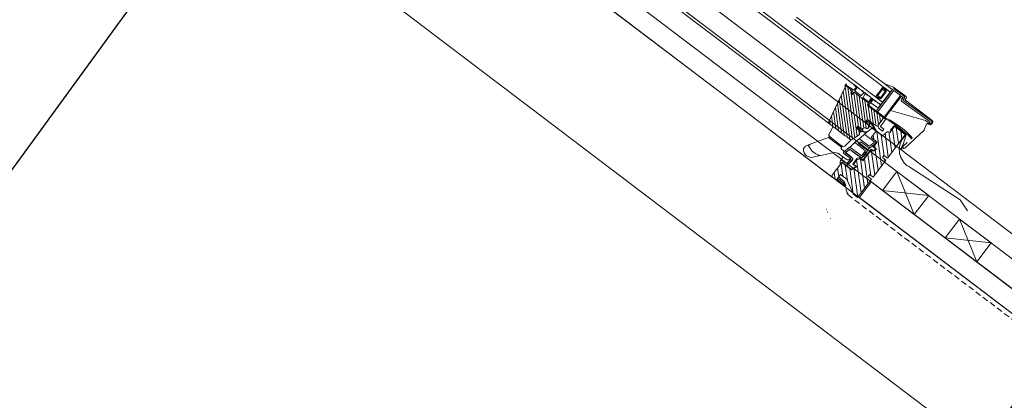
# Model space of a CAD drawing. Extents: x -547885 to -186295, y -25370 to 156194.
# Tile 119 of 256: x -479220 to -477980, y -1434 to -954. Entities that reach past the tile are written whole.
import ezdxf

# ---------------------------------------------------------------- set-up
doc = ezdxf.new("R2010")
doc.units = 0
doc.header["$MEASUREMENT"] = 0
doc.linetypes.add('HIDDEN', pattern=[11.25, 7.5, -3.75])
for name, color, linetype, lineweight in [('0_Nr_Pióra__21', 7, 'Continuous', 9), ('0_Nr_Pióra__5', 7, 'Continuous', 13), ('ARCH dach_Nr_Pióra__5', 7, 'Continuous', 13), ('Arch dachowki_Nr_Pióra__21', 7, 'Continuous', 9), ('Arch dachy_Nr_Pióra__5', 7, 'Continuous', 13), ('Arch okna_Nr_Pióra__5', 7, 'Continuous', 13), ('INWENT KONST. DREWNIANA_Nr_Pióra__21', 7, 'Continuous', 9), ('INWENT OPISY_Nr_Pióra__21', 7, 'Continuous', 9)]:
    doc.layers.add(name, color=color, linetype=linetype, lineweight=lineweight)
doc.styles.add('GENERATED_STYLE_2', font='txt')
doc.dimstyles.new('GENERATED_STYLE__11', dxfattribs={"dimtxt": 160.000002, "dimasz": 110.144928, "dimexe": 0.18, "dimexo": 40, "dimgap": 0.09, "dimtad": 1, "dimtih": 1, "dimtoh": 1, "dimdec": 0, "dimzin": 0, "dimdsep": 46, "dimtxsty": 'GENERATED_STYLE_2', "dimblk": 'ARROWHEAD_5', "dimblk1": 'ARROWHEAD_5', "dimblk2": 'ARROWHEAD_5', "dimcen": 0.09, "dimclrd": 7, "dimclre": 7, "dimclrt": 7, "dimazin": 0, "dimtfac": 1, "dimtdec": 4, "dimtmove": 0, "dimatfit": 3, "dimfxl": 0, "dimtolj": 1, "dimtzin": 0, "dimarcsym": 0})
doc.dimstyles.new('GENERATED_STYLE__14', dxfattribs={"dimtxt": 0.18, "dimasz": 182.4, "dimexe": 0.18, "dimexo": 0.0625, "dimgap": 0.09, "dimtad": 0, "dimtih": 1, "dimtoh": 1, "dimdec": 4, "dimzin": 0, "dimdsep": 46, "dimcen": 0.09, "dimadec": 0, "dimazin": 0, "dimtfac": 1, "dimtdec": 4, "dimtmove": 0, "dimatfit": 3, "dimldrblk": 'ARROWHEAD_5', "dimfxl": 0, "dimtolj": 1, "dimtzin": 0, "dimarcsym": 0})

# ---------------------------------------------------------------- blocks, each defined once
blk = doc.blocks.new('*D900')
at = {"layer": '0_Nr_Pióra__5', "linetype": 'Continuous'}
for points in [[(-487114, -4647.1), (-487024.5, -4720.8), (-487073.3, -4755.7)], [(-486719.4, -5819.6), (-486752.6, -5708.6), (-486692.6, -5706.8)]]:
    blk.add_hatch(color=256, dxfattribs=at).paths.add_polyline_path(points, flags=0)
for p, q in [((-487114, -4647.1), (-487024.5, -4720.8)), ((-487114, -4647.1), (-487073.3, -4755.7)), ((-487024.5, -4720.8), (-487073.3, -4755.7)), ((-486752.6, -5708.6), (-486692.6, -5706.8)), ((-486719.4, -5819.6), (-486752.6, -5708.6)), ((-486719.4, -5819.6), (-486692.6, -5706.8))]:
    blk.add_line(p, q, dxfattribs=at)
blk.add_arc((-488658.6, -5819.6), 1939.2, 3.3084, 33.8916, dxfattribs=at)
at = {"layer": '0_Nr_Pióra__21', "insert": (-486669, -5230), "char_height": 160, "attachment_point": 7, "style": 'GENERATED_STYLE_2'}
blk.add_mtext('{37,20°}', dxfattribs=at)
blk = doc.blocks.new('ARROWHEAD_5')
at = {"color": 0, "linetype": 'Continuous', "lineweight": 0}
blk.add_line((0, 0), (-1, 0), dxfattribs=at)
blk.add_solid([(-1, 0.2679), (0, 0), (-1, -0.2679), (-1, 0.2679)], dxfattribs=at)

msp = doc.modelspace()

# ---------------------------------------------------------------- linework, layer by layer
at = {"layer": 'ARCH dach_Nr_Pióra__5', "linetype": 'Continuous'}
for p, q in [((-471544.5, -6170.8), (-480485.8, 616)), ((-478115.2, -1145.8), (-478133.3, -1169.7)), ((-478115.2, -1145.8), (-478075.3, -1176)), ((-478115.2, -1145.8), (-478093.5, -1199.9)), ((-478147.6, -1158.8), (-478162.6, -1178.6)), ((-477948.5, -1310), (-478147.6, -1158.8)), ((-478133.3, -1169.7), (-478075.3, -1176)), ((-478133.3, -1169.7), (-478093.5, -1199.9)), ((-478075.3, -1176), (-478093.5, -1199.9)), ((-477963.5, -1329.8), (-478162.6, -1178.6)), ((-478036.5, -1205.5), (-478054.7, -1229.4)), ((-478036.5, -1205.5), (-477996.7, -1235.7)), ((-478036.5, -1205.5), (-478014.8, -1259.6)), ((-478054.7, -1229.4), (-478014.8, -1259.6)), ((-478054.7, -1229.4), (-477996.7, -1235.7)), ((-477996.7, -1235.7), (-478014.8, -1259.6))]:
    msp.add_line(p, q, dxfattribs=at)
at = {"layer": 'Arch dachowki_Nr_Pióra__21', "linetype": 'Continuous'}
for p, q in [((-471494.2, -6140), (-480462.7, 667.6)), ((-471509.3, -6159.9), (-480477.9, 647.6))]:
    msp.add_line(p, q, dxfattribs=at)
at = {"layer": 'Arch dachy_Nr_Pióra__5', "linetype": 'Continuous'}
for p, q in [((-478188.2, -1152.6), (-478181.1, -1159)), ((-478190.2, -1156), (-478181.4, -1164)), ((-478182.6, -1160.4), (-478189.5, -1154.1)), ((-478183.5, -1161.6), (-478183.8, -1161.9)), ((-478182.5, -1160.4), (-478183.2, -1161.2)), ((-478181.4, -1159.2), (-478182.1, -1160)), ((-478181.5, -1163.8), (-478180.9, -1163.1)), ((-478181.1, -1159), (-478179.7, -1163.4)), ((-478181, -1164), (-478180.3, -1163.2)), ((-478180.5, -1162.6), (-478180.1, -1162.2)), ((-478179.9, -1162.8), (-478180.3, -1162.5))]:
    msp.add_line(p, q, dxfattribs=at)
at = {"layer": 'Arch dachy_Nr_Pióra__5', "linetype": 'Continuous', "flags": 128}
msp.add_lwpolyline([(-478117.5, -1088.7), (-478105.2, -1098.1, -0.341648), (-478104.7, -1099.8), (-478107.2, -1103.2, 0.442265), (-478100.5, -1139.5), (-478035.6, -1181.2), (-478026.4, -1195.3)], format="xyb", dxfattribs=at)
at = {"layer": 'Arch dachy_Nr_Pióra__5', "linetype": 'HIDDEN', "flags": 128}
for points in [[(-478177.3, -1174.8), (-478181.7, -1160.1)], [(-478177.3, -1174.8), (-471563.1, -6195.3)]]:
    msp.add_lwpolyline(points, dxfattribs=at)
at = {"layer": 'Arch dachy_Nr_Pióra__5', "linetype": 'Continuous'}
for centre, radius, start, end in [((-478190.4, -1156.2), 0.3, 47.8041, 137.8041), ((-478179, -1013.7), 147.6, 268.1249, 268.3836), ((-478199.9, -1173.6), 20.2, 36.0873, 36.2818), ((-478177.8, -1008.4), 151.7, 268.1207, 268.3717), ((-478199.4, -1172.8), 20.9, 36.0704, 36.2909), ((-478176.4, -998.8), 160.1, 268.1143, 268.2358), ((-478197.8, -1171.2), 20.2, 36.0976, 36.2663), ((-478027, -1144.1), 155.7, 187.2756, 187.3256), ((-478181.2, -1163.8), 0.3, 227.8041, 317.8041), ((-478190.9, -1180.2), 19.9, 59.3168, 60.8834), ((-478004.2, -1140.1), 177.6, 187.2801, 187.4834), ((-478180, -1163.4), 0.3, 17.803, 137.8041), ((-478179.2, -1172.7), 0.3, 317.8041, 17.803), ((-478176.9, -1173.2), 0.3, 317.8041, 17.803), ((-478204, -1193.3), 0.3, 37.8041, 127.8041), ((-478202.5, -1196.5), 0.2, 217.8041, 307.8041), ((-478199.1, -1205), 0.3, 272.803, 357.8041), ((-478196.7, -1210.2), 0.3, 177.8041, 182.803)]:
    msp.add_arc(centre, radius, start, end, dxfattribs=at)
for points, knots in [([(-478183.7, -1161.6), (-478183.8, -1161.5), (-478183.8, -1161.4), (-478183.9, -1161.3), (-478183.9, -1161.2), (-478183.9, -1161.2), (-478183.9, -1161.2)], [0, 0, 0, 0, 1, 1, 1, 2, 2, 2, 2]), ([(-478183.8, -1161.2), (-478183.8, -1161.2), (-478183.7, -1161.2), (-478183.6, -1161.3), (-478183.4, -1161.4), (-478183.1, -1161.6), (-478182.7, -1161.8), (-478182.4, -1162.1), (-478182, -1162.4), (-478181.6, -1162.6), (-478181.2, -1162.9), (-478180.9, -1163.1), (-478180.7, -1163.2), (-478180.5, -1163.3), (-478180.3, -1163.3), (-478180.4, -1163.3)], [0, 0, 0, 0, 1, 1, 1, 2, 2, 2, 3, 3, 3, 4, 4, 4, 5, 5, 5, 5]), ([(-478183.5, -1161.6), (-478183.5, -1161.6), (-478183.4, -1161.6), (-478183.3, -1161.6), (-478183.2, -1161.7), (-478182.9, -1161.8), (-478182.7, -1162), (-478182.4, -1162.2), (-478182.1, -1162.4), (-478181.8, -1162.6), (-478181.6, -1162.7), (-478181.4, -1162.8), (-478181.3, -1162.9)], [0, 0, 0, 0, 1, 1, 1, 2, 2, 2, 3, 3, 3, 4, 4, 4, 4]), ([(-478180.5, -1162.6), (-478180.5, -1162.7), (-478180.6, -1162.7), (-478180.7, -1162.6), (-478180.9, -1162.5), (-478181.1, -1162.4), (-478181.4, -1162.2), (-478181.7, -1162), (-478182, -1161.8), (-478182.3, -1161.6), (-478182.6, -1161.5), (-478182.8, -1161.3), (-478183, -1161.2), (-478183.1, -1161.2), (-478183.1, -1161.2), (-478183.2, -1161.2)], [0, 0, 0, 0, 1, 1, 1, 2, 2, 2, 3, 3, 3, 4, 4, 4, 5, 5, 5, 5]), ([(-478182.7, -1160), (-478182.7, -1160), (-478182.6, -1160), (-478182.5, -1160.1), (-478182.2, -1160.2), (-478181.9, -1160.5), (-478181.5, -1160.7), (-478181.1, -1161), (-478180.7, -1161.3), (-478180.4, -1161.5), (-478180.4, -1161.5), (-478180.3, -1161.6), (-478180.3, -1161.6)], [0, 0, 0, 0, 1, 1, 1, 2, 2, 2, 3, 3, 3, 4, 4, 4, 4]), ([(-478182.5, -1160.4), (-478182.4, -1160.4), (-478182.3, -1160.4), (-478182.2, -1160.5), (-478182, -1160.5), (-478181.8, -1160.7), (-478181.5, -1160.9), (-478181.2, -1161.1), (-478180.9, -1161.3), (-478180.6, -1161.4), (-478180.5, -1161.5), (-478180.4, -1161.6), (-478180.3, -1161.6)], [0, 0, 0, 0, 1, 1, 1, 2, 2, 2, 3, 3, 3, 4, 4, 4, 4]), ([(-478180.5, -1160.9), (-478180.7, -1160.8), (-478180.9, -1160.6), (-478181.1, -1160.5), (-478181.4, -1160.3), (-478181.7, -1160.2), (-478181.9, -1160.1), (-478182, -1160), (-478182, -1160), (-478182.1, -1160)], [0, 0, 0, 0, 1, 1, 1, 2, 2, 2, 3, 3, 3, 3]), ([(-478181.7, -1158.8), (-478181.6, -1158.8), (-478181.5, -1158.9), (-478181.3, -1159), (-478181.2, -1159), (-478181.2, -1159.1), (-478181.1, -1159.1)], [0, 0, 0, 0, 1, 1, 1, 2, 2, 2, 2])]:
    msp.add_open_spline(points, degree=3, knots=knots, dxfattribs=at)
for points in [[(-478182.6, -1160.4), (-478182.7, -1160.3), (-478182.8, -1160.1), (-478182.8, -1160.1)], [(-478181.5, -1159.3), (-478181.6, -1159.2), (-478181.6, -1159.1), (-478181.7, -1159)], [(-478181.4, -1159.2), (-478181.4, -1159.2), (-478181.2, -1159.2), (-478181.1, -1159.3)], [(-478181.1, -1159.3), (-478181, -1159.3), (-478181, -1159.3), (-478181, -1159.3)]]:
    msp.add_open_spline(points, degree=3, dxfattribs=at)
at = {"layer": 'Arch okna_Nr_Pióra__5', "linetype": 'Continuous'}
for p, q in [((-478672.6, -654.1), (-478256.1, -970.2)), ((-478670.2, -650.9), (-478253.7, -967)), ((-478715, -694.7), (-478291.2, -1016.4)), ((-478322.4, -1057.4), (-478778.3, -711.4)), ((-478123.7, -1045.6), (-478244, -954.3)), ((-478121.3, -1042.4), (-478241.6, -951.1)), ((-478256.1, -970.2), (-478135.8, -1061.6)), ((-478253.7, -967), (-478133.4, -1058.4)), ((-478291.2, -1016.4), (-478200.2, -1085.5)), ((-478180.6, -1039.2), (-478201.1, -1082.8)), ((-478179.8, -1035.9), (-478180.8, -1037.5)), ((-478180.3, -1038.6), (-478180.6, -1039.2)), ((-478171.2, -1105.3), (-478180.3, -1038.8)), ((-478169.9, -1042.8), (-478178.8, -1037.2)), ((-478171.2, -1044.1), (-478178.3, -1038.7)), ((-478178.3, -1038.7), (-478171.2, -1044.1)), ((-478168.3, -1103.2), (-478177, -1039.7)), ((-478166.6, -1039.3), (-478169.2, -1042.7)), ((-478169, -1037), (-478166.5, -1038.8)), ((-478165.5, -1039), (-478168.7, -1036.6)), ((-478168, -1043.6), (-478165.4, -1039.8)), ((-478132.5, -1039), (-478142.1, -1051.7)), ((-478132.3, -1040.4), (-478140.7, -1051.5)), ((-478128.5, -1042), (-478132.5, -1039)), ((-478130.7, -1041.6), (-478132.3, -1040.4)), ((-478128.4, -1035.8), (-478128.7, -1036.8)), ((-478119.5, -1039.5), (-478128.4, -1035.8)), ((-478121.3, -1042.4), (-478123.7, -1040.6)), ((-478103.8, -1051.3), (-478119.1, -1039.7)), ((-478178, -1102.3), (-478185.3, -1049.3)), ((-478174.5, -1105.1), (-478182.8, -1044)), ((-478172.9, -1046.4), (-478173.4, -1042.5)), ((-478173.3, -1046.9), (-478171.2, -1044.1)), ((-478171.1, -1048.6), (-478173.3, -1046.9)), ((-478170.9, -1048.4), (-478173.1, -1046.7)), ((-478165.4, -1101.1), (-478172.7, -1047.4)), ((-478172.3, -1046.3), (-478172.6, -1046)), ((-478171.2, -1044.1), (-478172.1, -1045.3)), ((-478169, -1045.8), (-478171.1, -1048.6)), ((-478170.9, -1047.4), (-478170.1, -1047.2)), ((-478170.4, -1047.7), (-478170.9, -1047.4)), ((-478170.6, -1046.2), (-478169.1, -1045.7)), ((-478170.1, -1046.6), (-478170.5, -1046.5)), ((-478163.8, -1089.3), (-478169.6, -1046.7)), ((-478169.1, -1045.7), (-478156.4, -1055.3)), ((-478158.5, -1053.7), (-478169, -1045.8)), ((-478160.7, -1049.8), (-478167.9, -1044.3)), ((-478160.2, -1092), (-478166.3, -1047.9)), ((-478157, -1091), (-478162.7, -1050.6)), ((-478156.9, -1046.7), (-478160.1, -1049.7)), ((-478159.1, -1044.5), (-478156.9, -1046.1)), ((-478153.9, -1091.3), (-478159.1, -1053.3)), ((-478156.4, -1045.9), (-478158.8, -1044.1)), ((-478157.7, -1052.2), (-478155.4, -1047.9)), ((-478150.5, -1058.2), (-478157.6, -1052.8)), ((-478155.3, -1046.7), (-478155.8, -1046.3)), ((-478155, -1047.7), (-478152.7, -1049.3)), ((-478152.4, -1048.9), (-478154.8, -1047.1)), ((-478150.8, -1057.9), (-478147.1, -1053)), ((-478141.9, -1056.9), (-478146.3, -1053.6)), ((-478142.1, -1051.7), (-478138.1, -1054.7)), ((-478141.5, -1069.5), (-478120.5, -1041.8)), ((-478140.7, -1051.5), (-478139.1, -1052.7)), ((-478139.9, -1070.7), (-478119.2, -1043.4)), ((-478139.5, -1049.9), (-478137.9, -1051.1)), ((-478139.1, -1052.7), (-478137.9, -1051.1)), ((-478138.3, -1053.3), (-478137.7, -1052.5)), ((-478138.3, -1053.3), (-478137.7, -1052.5)), ((-478137.5, -1053.9), (-478138.3, -1053.3)), ((-478137.5, -1053.9), (-478138.3, -1053.3)), ((-478137.9, -1051.1), (-478135.9, -1052.7)), ((-478137.7, -1052.5), (-478135.7, -1054.1)), ((-478137.7, -1052.5), (-478135.7, -1054.1)), ((-478135.9, -1052.7), (-478129.9, -1044.7)), ((-478135.7, -1054.1), (-478128.5, -1044.5)), ((-478135.7, -1054.1), (-478128.5, -1044.5)), ((-478133.5, -1042), (-478131.9, -1043.2)), ((-478123.7, -1045.6), (-478133.4, -1058.4)), ((-478131.9, -1043.2), (-478130.7, -1041.6)), ((-478129.9, -1044.7), (-478131.9, -1043.2)), ((-478131.5, -1077.1), (-478110.8, -1049.8)), ((-478130.5, -1043), (-478129.9, -1042.2)), ((-478130.5, -1043), (-478129.9, -1042.2)), ((-478128.5, -1044.5), (-478130.5, -1043)), ((-478128.5, -1044.5), (-478130.5, -1043)), ((-478109.6, -1050.7), (-478130.4, -1078)), ((-478129.9, -1042.2), (-478129.1, -1042.8)), ((-478129.9, -1042.2), (-478129.1, -1042.8)), ((-478129.1, -1042.8), (-478128.5, -1042)), ((-478129.1, -1042.8), (-478128.5, -1042)), ((-478128.5, -1042), (-478123.7, -1045.6)), ((-478123.7, -1045.6), (-478126.1, -1043.8)), ((-478123.7, -1045.6), (-478121.3, -1042.4)), ((-478121, -1042.1), (-478121.3, -1042.4)), ((-478119, -1041.3), (-478120.5, -1041.8)), ((-478110.8, -1049.8), (-478119.2, -1043.4)), ((-478118.6, -1041.4), (-478106, -1050.9)), ((-478109.6, -1050.7), (-478107.6, -1052.2)), ((-478107.6, -1052.2), (-478109.6, -1054.7)), ((-478105.7, -1053), (-478108, -1055.9)), ((-478104.8, -1055), (-478103.6, -1053.4)), ((-478196.4, -1153), (-478322.4, -1057.4)), ((-478188.8, -1094.2), (-478192.7, -1065.1)), ((-478185.2, -1096.9), (-478190.3, -1059.9)), ((-478181.6, -1099.6), (-478187.8, -1054.6)), ((-478156.4, -1055.3), (-478156.1, -1054.8)), ((-478156.4, -1055.3), (-478152.5, -1058.3)), ((-478156.1, -1054.8), (-478152.1, -1057.8)), ((-478152.2, -1080.5), (-478155.5, -1056)), ((-478152.1, -1057.8), (-478152.5, -1058.3)), ((-478152.5, -1058.3), (-478150.9, -1059.5)), ((-478150.9, -1059.5), (-478152.5, -1061.5)), ((-478152.2, -1062.2), (-478129.5, -1079.5)), ((-478151.7, -1060.5), (-478152, -1058.7)), ((-478148.6, -1083.3), (-478151.4, -1062.9)), ((-478150.9, -1062), (-478145.7, -1055.2)), ((-478131.7, -1077.8), (-478150.9, -1063.2)), ((-478146.6, -1054), (-478149.8, -1058.1)), ((-478147.9, -1059), (-478146.8, -1059.9)), ((-478145.3, -1084.2), (-478147.8, -1065.7)), ((-478146.8, -1059.9), (-478140.4, -1064.7)), ((-478145.3, -1055), (-478142.2, -1057.3)), ((-478140.4, -1064.7), (-478137.9, -1064.4)), ((-478135.8, -1061.6), (-478139, -1065.8)), ((-478138.8, -1065.9), (-478139, -1065.8)), ((-478138.2, -1059.7), (-478135.8, -1061.6)), ((-478138.1, -1054.7), (-478137.5, -1053.9)), ((-478138.1, -1054.7), (-478137.5, -1053.9)), ((-478135.8, -1061.6), (-478133.4, -1058.4)), ((-478109.1, -1057.6), (-478073.4, -1083.2)), ((-478108, -1055.9), (-478071.9, -1081.9)), ((-478070.8, -1081.4), (-478104.7, -1055.7)), ((-478195.9, -1088.8), (-478197.7, -1075.7)), ((-478192.3, -1091.5), (-478195.2, -1070.4)), ((-478141.8, -1085.9), (-478144.2, -1068.4)), ((-478138.5, -1086.7), (-478140.7, -1071.1)), ((-478139.5, -1088), (-478131.7, -1077.8)), ((-478131.7, -1077.8), (-478138.1, -1086.2)), ((-478135.8, -1083.2), (-478137.1, -1073.8)), ((-478133.1, -1079.6), (-478133.5, -1076.5)), ((-478129.3, -1079.6), (-478131.7, -1077.8)), ((-478079.5, -1081.3), (-478123.2, -1068.6)), ((-478200.8, -1098.5), (-478195.5, -1089)), ((-478199.5, -1086.1), (-478200.2, -1081)), ((-478200.2, -1085.4), (-478180.4, -1100.5)), ((-478166.3, -1091.1), (-478164.5, -1088.7)), ((-478165.1, -1090), (-478164.3, -1092.6)), ((-478164.5, -1088.7), (-478159.7, -1092.3)), ((-478159.3, -1092.7), (-478164.1, -1089.3)), ((-478163.9, -1090.7), (-478163.3, -1091.5)), ((-478158.5, -1091.6), (-478155.8, -1090.5)), ((-478154.9, -1083.5), (-478152.4, -1080.3)), ((-478150.1, -1087.1), (-478154.9, -1083.5)), ((-478154.8, -1090.6), (-478153.5, -1091.6)), ((-478153.3, -1081.5), (-478153.7, -1084.4)), ((-478153.7, -1084.4), (-478153.1, -1084.8)), ((-478152.8, -1080.8), (-478153.3, -1081.4)), ((-478152.9, -1084.4), (-478152.7, -1082.9)), ((-478152.4, -1080.3), (-478146.9, -1084.5)), ((-478152.1, -1091.4), (-478149.9, -1088.5)), ((-478151.9, -1082.6), (-478150.7, -1083.5)), ((-478147.9, -1083.7), (-478151.7, -1080.9)), ((-478151.7, -1080.9), (-478147.5, -1084)), ((-478150.9, -1089.8), (-478151.4, -1086.1)), ((-478150.3, -1084.4), (-478150.6, -1086.7)), ((-478150.6, -1086.7), (-478150.1, -1087.1)), ((-478149.8, -1086.7), (-478149.6, -1085.3)), ((-478148.8, -1084.9), (-478148.2, -1085.4)), ((-478147.5, -1086.1), (-478142, -1094.4)), ((-478146.9, -1084.5), (-478140.8, -1088.2)), ((-478141.3, -1093.9), (-478146.9, -1084.8)), ((-478129.3, -1079.6), (-478135.7, -1088)), ((-478135.5, -1089.4), (-478131.6, -1092.4)), ((-478124.2, -1096.7), (-478118.8, -1089.5)), ((-478117.4, -1089.3), (-478105.4, -1098.4)), ((-478113.3, -1110.5), (-478116.1, -1090.3)), ((-478080.9, -1093.1), (-478077.9, -1085.9)), ((-478074.7, -1084.9), (-478079.5, -1081.3)), ((-478076.3, -1085.3), (-478074.7, -1086.5)), ((-478074.7, -1084.9), (-478073.4, -1083.2)), ((-478074.3, -1085.2), (-478074.7, -1084.9)), ((-478071.5, -1084), (-478072.2, -1084.9)), ((-478071.9, -1086.2), (-478070.4, -1084.2)), ((-478201.3, -1102.9), (-478224.3, -1111.4)), ((-478186.7, -1113.9), (-478201.3, -1102.9)), ((-478201.2, -1102.9), (-478200.3, -1101.7)), ((-478201.2, -1102.9), (-478199.5, -1104.2)), ((-478200, -1101.3), (-478200.3, -1101.1)), ((-478200, -1101.3), (-478200.3, -1101.7)), ((-478200.3, -1101.7), (-478186.2, -1112.4)), ((-478180.4, -1100.5), (-478177.7, -1102.5)), ((-478178, -1102.3), (-478173.9, -1105.5)), ((-478171.5, -1105.5), (-478162.6, -1099)), ((-478161.5, -1094.7), (-478166.3, -1091.1)), ((-478163.6, -1092.4), (-478164.2, -1090.8)), ((-478163.3, -1091.5), (-478162.3, -1094.1)), ((-478162.5, -1098.9), (-478163.2, -1093.5)), ((-478163.1, -1104.9), (-478157, -1099.6)), ((-478161.6, -1093.9), (-478162.2, -1092.4)), ((-478162.2, -1098.4), (-478161.9, -1096.1)), ((-478162, -1092.2), (-478161.5, -1093)), ((-478161.8, -1095.9), (-478161.4, -1095.4)), ((-478161.3, -1094.7), (-478161, -1094.9)), ((-478161, -1094.9), (-478161.3, -1095.4)), ((-478161.3, -1095.4), (-478160.9, -1095.7)), ((-478159.8, -1095.1), (-478159.9, -1095)), ((-478159.6, -1094.6), (-478158, -1095.7)), ((-478158.7, -1091.9), (-478159.3, -1092.7)), ((-478157.7, -1095.2), (-478159.2, -1094)), ((-478159, -1092.2), (-478158.7, -1091.8)), ((-478158.9, -1093.6), (-478158.8, -1093.6)), ((-478158.4, -1092.1), (-478158.7, -1091.9)), ((-478158.5, -1093.6), (-478158.2, -1093.3)), ((-478157.4, -1095.3), (-478157.7, -1095.2)), ((-478156.9, -1095.5), (-478157.4, -1095.3)), ((-478157, -1099.6), (-478155.5, -1098.3)), ((-478147.4, -1091.4), (-478155.5, -1098.3)), ((-478144.2, -1107.9), (-478155.5, -1099.1)), ((-478147.6, -1102.8), (-478141.6, -1094.8)), ((-478140.1, -1108.5), (-478147.6, -1102.8)), ((-478141.6, -1094.8), (-478146.1, -1091.4)), ((-478144.3, -1105.3), (-478145.1, -1099.5)), ((-478141.8, -1094.6), (-478133.6, -1100.8)), ((-478134.7, -1138.7), (-478140.6, -1095.5)), ((-478137.3, -1091.8), (-478133.4, -1094.8)), ((-478131.4, -1125.8), (-478135, -1099.8)), ((-478133.6, -1100.8), (-478127.6, -1095.6)), ((-478133.4, -1094.8), (-478131.6, -1092.4)), ((-478126.2, -1127.4), (-478130.2, -1097.9)), ((-478127.3, -1128.9), (-478105.3, -1099.9)), ((-478125.7, -1095.6), (-478124.2, -1096.7)), ((-478121.9, -1121.8), (-478125.4, -1095.8)), ((-478117.6, -1116.1), (-478120.9, -1092.3)), ((-478109.1, -1104.9), (-478110.5, -1094.6)), ((-478105.5, -1116.1), (-478081.4, -1093.8)), ((-478232.8, -1116.8), (-478231.1, -1114.5)), ((-478231.1, -1114.5), (-478230.8, -1114)), ((-478230.5, -1113.8), (-478224.3, -1111.4)), ((-478185, -1115.3), (-478186.7, -1113.9)), ((-478186.7, -1113.9), (-478185, -1115.2)), ((-478186, -1112.6), (-478186.2, -1112.4)), ((-478186, -1112.6), (-478184.1, -1114)), ((-478185.8, -1112.7), (-478184.1, -1114)), ((-478184.1, -1114), (-478185, -1115.2)), ((-478185, -1115.2), (-478184.1, -1114)), ((-478184.1, -1114), (-478183.8, -1113.6)), ((-478183.5, -1113.8), (-478183.8, -1113.6)), ((-478175.4, -1115.4), (-478182.4, -1121.3)), ((-478173.2, -1106), (-478180.9, -1113.6)), ((-478176.2, -1103.7), (-478176.1, -1103.7)), ((-478176.1, -1103.7), (-478175.2, -1104.5)), ((-478175, -1104.6), (-478173.2, -1106)), ((-478174.2, -1115.3), (-478163.6, -1123.1)), ((-478169.7, -1110.5), (-478167.3, -1108.4)), ((-478163.2, -1104.9), (-478167.3, -1108.4)), ((-478157.3, -1117.7), (-478167.2, -1109.9)), ((-478163.5, -1110.4), (-478160.9, -1108.1)), ((-478156.1, -1116.2), (-478163.5, -1110.4)), ((-478162, -1104.9), (-478150.5, -1113.3)), ((-478160.9, -1108.1), (-478151.6, -1114.9)), ((-478152.2, -1118.1), (-478146.5, -1113.9)), ((-478149.3, -1113.3), (-478144.2, -1109.5)), ((-478143, -1111.1), (-478148.1, -1114.9)), ((-478146.3, -1113.6), (-478144.8, -1114.7)), ((-478146.3, -1113.6), (-478145.9, -1113.9)), ((-478145.3, -1114.4), (-478145.9, -1113.9)), ((-478141.9, -1117), (-478145.3, -1114.4)), ((-478144.8, -1114.7), (-478140.1, -1108.5)), ((-478141, -1117.6), (-478144.8, -1114.7)), ((-478142.8, -1116.2), (-478143.3, -1112.8)), ((-478102.4, -1109.1), (-478107.5, -1113.9)), ((-478215.5, -1126.4), (-478220.8, -1127.5)), ((-478211, -1125.3), (-478215.5, -1126.4)), ((-478211, -1125.3), (-478196, -1122)), ((-478179.1, -1130.3), (-478187.8, -1123.8)), ((-478184.6, -1118.1), (-478173.2, -1126.7)), ((-478183.3, -1127.2), (-478183.6, -1127.7)), ((-478173.9, -1129.3), (-478182.3, -1122.9)), ((-478174.8, -1117.3), (-478180.2, -1122)), ((-478172.7, -1127.7), (-478180.2, -1122)), ((-478179.6, -1121.5), (-478179.5, -1121.7)), ((-478175.1, -1117.9), (-478179.4, -1121.6)), ((-478171.6, -1128.4), (-478179.4, -1122.4)), ((-478174.8, -1117.3), (-478164.8, -1124.7)), ((-478164.3, -1125.4), (-478174.5, -1117.9)), ((-478173.1, -1118.6), (-478173.2, -1118.8)), ((-478169.2, -1121.4), (-478169.4, -1121.6)), ((-478159.7, -1128.5), (-478164.8, -1124.7)), ((-478159.5, -1128.9), (-478164, -1125.5)), ((-478159.8, -1125.9), (-478163.6, -1123.1)), ((-478159.8, -1125.9), (-478155, -1119.6)), ((-478159.5, -1128.9), (-478157.3, -1126.1)), ((-478159.3, -1128.5), (-478154.8, -1122.7)), ((-478155.6, -1123.7), (-478158.4, -1124.1)), ((-478158.1, -1132.2), (-478151.8, -1124)), ((-478158.1, -1127.1), (-478154.6, -1126.6)), ((-478155.3, -1127.6), (-478157.7, -1130.7)), ((-478157.3, -1126.1), (-478157.2, -1126)), ((-478157.2, -1117.9), (-478155, -1119.6)), ((-478157.2, -1126), (-478154.1, -1121.9)), ((-478153.7, -1125.5), (-478157.2, -1125.9)), ((-478153.9, -1121.5), (-478156.7, -1121.8)), ((-478152.8, -1124.3), (-478156.3, -1124.8)), ((-478155.8, -1116.4), (-478152.4, -1119)), ((-478152, -1123.2), (-478155.5, -1123.7)), ((-478147.7, -1117.5), (-478155.3, -1127.6)), ((-478154.8, -1122.7), (-478154.5, -1122.3)), ((-478151.1, -1122.1), (-478154.6, -1122.6)), ((-478154.5, -1122.3), (-478152.4, -1119.4)), ((-478154.1, -1121.9), (-478152, -1119.1)), ((-478152.2, -1118.9), (-478152, -1119.1)), ((-478148.2, -1150.8), (-478151.9, -1124)), ((-478151.8, -1124), (-478147.5, -1118.3)), ((-478148, -1117.9), (-478147.5, -1118.3)), ((-478145.6, -1119.1), (-478147.7, -1117.5)), ((-478143.3, -1149.9), (-478147.6, -1118.4)), ((-478147.5, -1118.3), (-478145.4, -1119.9)), ((-478145.6, -1119.1), (-478142, -1117.2)), ((-478145.4, -1119.9), (-478141, -1117.6)), ((-478139, -1144.3), (-478142.5, -1118.4)), ((-478141.9, -1117), (-478142, -1117.2)), ((-478131.7, -1125.6), (-478133.5, -1128)), ((-478133.5, -1128), (-478129.1, -1131.3)), ((-478127.3, -1128.9), (-478131.7, -1125.6)), ((-478196.8, -1150.2), (-478184.7, -1134.3)), ((-478186.2, -1131.8), (-478186.9, -1134.3)), ((-478186.6, -1135.4), (-478185.9, -1135.8)), ((-478184.4, -1133.9), (-478185.9, -1135.8)), ((-478183.4, -1151.6), (-478185.6, -1135.4)), ((-478185, -1129.8), (-478185.2, -1130.1)), ((-478184.7, -1134.3), (-478172.6, -1143.5)), ((-478179.2, -1135.2), (-478184.6, -1131.2)), ((-478180.4, -1136.8), (-478184.4, -1133.9)), ((-478178.3, -1138.5), (-478182.2, -1135.5)), ((-478177.6, -1157), (-478180.3, -1137.6)), ((-478179.1, -1130.3), (-478179.1, -1130.3)), ((-478178.3, -1138.5), (-478171.3, -1131.4)), ((-478177.8, -1138.9), (-478178.3, -1138.5)), ((-478177.9, -1135.1), (-478173.8, -1130.8)), ((-478172.9, -1142.5), (-478177.8, -1138.9)), ((-478176.5, -1136.5), (-478172.3, -1132.2)), ((-478173, -1128.1), (-478174.2, -1129.7)), ((-478172.9, -1142.5), (-478166.8, -1139.3)), ((-478172.6, -1143.5), (-478165.8, -1139.9)), ((-478165.2, -1129), (-478170.6, -1136.2)), ((-478170.6, -1136.2), (-478170.1, -1136.5)), ((-478170.6, -1136.2), (-478166.7, -1139.2)), ((-478170.1, -1136.5), (-478165.5, -1130.4)), ((-478165.8, -1139.9), (-478170.1, -1136.5)), ((-478166.7, -1139.2), (-478166.8, -1139.3)), ((-478166, -1130), (-478165.5, -1130.4)), ((-478160.4, -1172.5), (-478166, -1131.1)), ((-478165.5, -1130.4), (-478161.3, -1129.8)), ((-478165.2, -1129), (-478162.2, -1128.6)), ((-478162.8, -1128.7), (-478161.3, -1129.8)), ((-478159.1, -1130.9), (-478162.2, -1128.6)), ((-478161.3, -1129.8), (-478158.1, -1132.2)), ((-478156.1, -1166.8), (-478161.1, -1129.9)), ((-478157.7, -1130.7), (-478159.1, -1130.9)), ((-478151.8, -1161.2), (-478156.1, -1129.7)), ((-478129.1, -1131.3), (-478145.4, -1152.8)), ((-478130.4, -1133), (-478130.9, -1130)), ((-478193, -1155.6), (-478194.2, -1146.7)), ((-478186.2, -1149.4), (-478190.4, -1155)), ((-478188.4, -1152.3), (-478189.9, -1141.1)), ((-478178.2, -1155.5), (-478186.2, -1149.4)), ((-478170.2, -1174.1), (-478174.6, -1141.9)), ((-478164.6, -1178.1), (-478169.6, -1141.9)), ((-478149.9, -1149.5), (-478151.6, -1151.8)), ((-478151.6, -1151.8), (-478147.2, -1155.2)), ((-478145.4, -1152.8), (-478149.9, -1149.5)), ((-478193.2, -1155.4), (-478196.4, -1153)), ((-478170.5, -1173.9), (-478178.2, -1155.5)), ((-478147.2, -1155.2), (-478164.8, -1178.3)), ((-478164.8, -1178.3), (-478170.5, -1173.9))]:
    msp.add_line(p, q, dxfattribs=at)
at = {"layer": 'Arch okna_Nr_Pióra__5', "linetype": 'Continuous', "flags": 128}
for points in [[(-478151.9, -1062.5), (-478129.6, -1079.5)], [(-478150.8, -1062.4), (-478129.3, -1078.6)]]:
    msp.add_lwpolyline(points, dxfattribs=at)
for points in [[(-478129.3, -1078.5, -0.098557), (-478096.8, -1102.1, -0.485368), (-478096.8, -1104.5, 0.086617), (-478129.6, -1079.4)], [(-478123.6, -1094.1), (-478119.3, -1088.4, -0.415829), (-478116.7, -1088.1), (-478104, -1098.2, -0.294874), (-478103.9, -1100.5), (-478109, -1117.2, -0.980834), (-478110.2, -1116.5), (-478107.7, -1112.2)]]:
    msp.add_lwpolyline(points, format="xyb", dxfattribs=at)
at = {"layer": 'Arch okna_Nr_Pióra__5', "linetype": 'Continuous'}
for centre, radius, start, end in [((-478179.8, -1037.7), 1.03, 164.3897, 248.6574), ((-478179.2, -1039.9), 1.5, 51.539, 128.2033), ((-478179.4, -1036.2), 0.5, 327.8015, 147.7997), ((-478178.5, -1036.7), 0.5, 147.8015, 237.8015), ((-478168.8, -1036.8), 0.25, 52.7994, 232.7994), ((-478167, -1038.9), 0.503, 322.8, 12.7994), ((-478166, -1039.4), 0.702, 323.3082, 22.6712), ((-478120, -1040.9), 1.5, 52.8, 67.8), ((-478171.1, -1046.1), 1.3, 142.8, 278.3847), ((-478170.5, -1046.4), 0.15, 110.7358, 259.6033), ((-478170.2, -1046.9), 0.3, 278.3847, 79.6033), ((-478169.6, -1042.4), 0.5, 237.8015, 322.8), ((-478167.6, -1043.9), 0.5, 142.8, 232.8), ((-478160.4, -1049.4), 0.5, 232.8, 314.3), ((-478158.9, -1044.3), 0.248, 55.6751, 233.1924), ((-478157.3, -1052.4), 0.5, 151.3, 232.8), ((-478157, -1046.3), 0.3, 346.4882, 53.8844), ((-478157.2, -1046.3), 0.5, 314.3, 346.4882), ((-478155, -1048.2), 0.5, 92.7999, 151.3), ((-478152.6, -1049.1), 0.25, 233.4473, 53.4473), ((-478120.8, -1042.2), 0.25, 52.8, 142.8), ((-478118.9, -1041.8), 0.5, 52.8, 109.1099), ((-478106.9, -1052.1), 1.5, 322.8, 52.8), ((-478104.7, -1052.5), 1.5, 322.8, 52.8), ((-478151.7, -1061.6), 0.794, 169.9914, 231.1107), ((-478150.6, -1062.2), 0.3, 142.8, 232.8), ((-478150.2, -1057.8), 0.5, 232.8, 322.8), ((-478148.2, -1059.4), 0.492, 52.4152, 146.277), ((-478146.1, -1054.6), 0.783, 81.3986, 133.2827), ((-478145.3, -1055.5), 0.5, 92.7997, 142.8), ((-478142, -1057.1), 0.25, 233.7896, 53.7896), ((-478108, -1055.9), 2, 142.8, 234.3016), ((-478104.4, -1055.3), 0.5, 142.8, 232.8), ((-478199.3, -1083.7), 2, 154.8, 232.8), ((-478164.5, -1089.9), 0.7, 56.0154, 187.8), ((-478164.1, -1090.8), 0.176, 39.2696, 204.1663), ((-478155.4, -1091.4), 1, 52.8, 112.8), ((-478152.3, -1081.6), 1, 164.1846, 172.7992), ((-478153.4, -1084.4), 0.5, 299.2211, 352.7992), ((-478152.3, -1081.6), 1, 52.7992, 121.4139), ((-478152.2, -1083), 0.5, 52.7992, 172.7992), ((-478151.3, -1084.3), 1, 352.7992, 52.7992), ((-478150.3, -1086.7), 0.5, 299.2211, 352.7992), ((-478150.7, -1087.9), 1, 322.8, 52.8), ((-478149.1, -1085.3), 0.5, 52.7992, 172.7992), ((-478150.6, -1088.6), 4, 37.7399, 52.7992), ((-478151, -1087.7), 5, 35.666, 52.7992), ((-478140.3, -1087.4), 1, 238.5106, 322.8), ((-478134.9, -1088.6), 4, 142.8008, 232.8008), ((-478134.9, -1088.6), 1, 142.8008, 232.8008), ((-478118, -1090.1), 1, 52.8, 142.8), ((-478076.9, -1086.1), 1, 52.8, 167.8), ((-478073.5, -1084.9), 2, 232.8, 322.8), ((-478073.4, -1084), 1.5, 232.8, 322.8), ((-478072.7, -1083.1), 1.5, 322.8, 54.3), ((-478072, -1083), 2, 322.8, 52.8), ((-478199.1, -1099.5), 2, 150.8, 232.8), ((-478164, -1092.4), 0.405, 206.344, 3.3617), ((-478163.2, -1098.2), 1, 305.8, 352.8), ((-478162, -1093.9), 0.404, 216.0438, 359.7253), ((-478162.1, -1092.3), 0.102, 51.8239, 202.6397), ((-478161.4, -1096.2), 0.5, 142.8, 172.8), ((-478162.6, -1093.9), 1.42, 331.8704, 37.4379), ((-478161.8, -1095.1), 0.5, 322.8, 52.8), ((-478161.2, -1094.6), 0.116, 151.8704, 225.7391), ((-478160.5, -1095), 0.8, 232.7992, 328.7796), ((-478159.7, -1094.8), 0.275, 142.8002, 232.7992), ((-478159.7, -1094.8), 0.275, 52.8476, 142.8002), ((-478160, -1095.3), 0.285, 328.7796, 34.8417), ((-478159.4, -1091.9), 0.5, 232.8, 322.8), ((-478159, -1093.8), 0.275, 52.7982, 232.8002), ((-478158.6, -1093.5), 0.2, 232.7992, 322.7992), ((-478158.3, -1092.1), 0.5, 112.8, 142.8), ((-478158.9, -1092.8), 0.8, 322.7992, 52.8007), ((-478155.3, -1090.7), 5.64, 241.6093, 299.8023), ((-478155.3, -1089.5), 6.28, 255.0234, 293.2897), ((-478152.9, -1090.8), 1, 232.8, 322.8), ((-478152.7, -1095.4), 0.251, 303.6365, 125.1579), ((-478146.7, -1092.1), 1, 52.8, 130.5731), ((-478141.7, -1094.1), 0.468, 221.3823, 31.6672), ((-478126.6, -1096.8), 1.5, 52.8, 130.8), ((-478106, -1099.2), 0.969, 316.591, 53.6006), ((-478082.7, -1092.4), 2, 312.6535, 337.6535), ((-478183.4, -1116.5), 2, 142.8, 232.8), ((-478182.3, -1112.2), 2, 232.8, 314.8), ((-478146.4, -1137.8), 35.9, 130.6012, 140.2753), ((-478172.7, -1103.9), 2, 232.8, 305.8), ((-478149.9, -1112.5), 3, 233.8, 306.8), ((-478149.9, -1112.5), 1, 233.8, 306.8), ((-478146.2, -1114.3), 0.5, 53.8, 126.8), ((-478144.8, -1108.7), 1, 306.8, 51.8), ((-478144.9, -1108.7), 3.05, 307.2783, 49.7177), ((-478106.5, -1115), 1.5, 132.6535, 312.6535), ((-478232, -1117.4), 1, 144.3, 177.3707), ((-478223, -1117.8), 10, 177.3707, 232.8), ((-478223, -1117.8), 10, 232.8, 282.61), ((-478193.8, -1131.8), 10, 52.8, 102.61), ((-478170.2, -1138.1), 17, 141.964, 150.6093), ((-478181.7, -1122.1), 1, 130.5731, 232.8), ((-478179.1, -1122), 0.5, 130.5731, 232.5), ((-478174.8, -1118.3), 0.5, 53.8, 130.5731), ((-478173.8, -1127.5), 1, 344.629, 0.5562), ((-478173.7, -1130), 2.54, 302.3014, 66.2986), ((-478163.1, -1123.7), 2, 233.8, 241.8029), ((-478164.3, -1126), 0.5, 53.3, 61.8029), ((-478157.9, -1118.5), 1, 37.4202, 51.8), ((-478157.9, -1118.5), 3, 43.9383, 51.8), ((-478131.3, -1157.8), 44.9, 117.785, 118.8747), ((-478151.9, -1118.5), 0.5, 126.8, 232.3), ((-478152.6, -1119.2), 0.3, 322.8, 52.8), ((-478186, -1134.6), 1, 163.4063, 232.8), ((-478185.2, -1132), 1, 53.8, 163.4063), ((-478178.6, -1134.4), 3, 233.8, 315.8), ((-478178.6, -1134.4), 1, 233.8, 315.8), ((-478174.5, -1130.1), 1, 315.8, 52.8), ((-478172.8, -1130), 2, 315.8, 52.5), ((-478159.5, -1128.3), 0.3, 232.8, 322.8), ((-478195.2, -1151.4), 2, 142.8, 232.8), ((-478192, -1153.8), 2.01, 232.9629, 322.4069)]:
    msp.add_arc(centre, radius, start, end, dxfattribs=at)
for points in [[(-478155.5, -1099.1), (-478155.8, -1098.8), (-478155.8, -1098.6), (-478155.5, -1098.3)], [(-478230.8, -1114), (-478230.7, -1113.9), (-478230.6, -1113.9), (-478230.5, -1113.8)], [(-478175.4, -1115.4), (-478175, -1115), (-478174.6, -1115), (-478174.2, -1115.3)], [(-478167.2, -1109.9), (-478167.9, -1109.4), (-478167.9, -1108.9), (-478167.3, -1108.4)], [(-478163.2, -1104.9), (-478162.8, -1104.6), (-478162.4, -1104.6), (-478162, -1104.9)]]:
    msp.add_open_spline(points, degree=3, dxfattribs=at)
for points, knots in [([(-478226.4, -1113.4), (-478226.4, -1113.4), (-478226.5, -1113.3), (-478226.5, -1113.2), (-478226.5, -1113.2), (-478226.5, -1113.1), (-478226.4, -1113), (-478226.4, -1112.9), (-478226.3, -1112.8), (-478226.3, -1112.7), (-478226.2, -1112.6), (-478226.1, -1112.5), (-478226, -1112.4), (-478225.9, -1112.3), (-478225.8, -1112.2), (-478225.7, -1112.2), (-478225.5, -1112), (-478225.2, -1111.9), (-478225, -1111.7), (-478224.8, -1111.6), (-478224.5, -1111.5), (-478224.3, -1111.4)], [0, 0, 0, 0, 1, 1, 1, 2, 2, 2, 3, 3, 3, 4, 4, 4, 5, 5, 5, 6, 6, 6, 7, 7, 7, 7]), ([(-478213.4, -1125.3), (-478214.1, -1125), (-478214.8, -1124.7), (-478215.5, -1124.3), (-478216.2, -1124), (-478216.8, -1123.6), (-478217.5, -1123.2), (-478218.1, -1122.8), (-478218.7, -1122.4), (-478219.4, -1122), (-478219.7, -1121.8), (-478220, -1121.5), (-478220.3, -1121.3), (-478220.4, -1121.2), (-478220.6, -1121.1), (-478220.7, -1121), (-478220.9, -1120.9), (-478221, -1120.8), (-478221.2, -1120.7), (-478221.5, -1120.4), (-478221.8, -1120.1), (-478222, -1119.9), (-478222.3, -1119.6), (-478222.5, -1119.3), (-478222.7, -1119), (-478223.2, -1118.5), (-478223.6, -1117.9), (-478224.1, -1117.2), (-478224.5, -1116.6), (-478224.9, -1116), (-478225.3, -1115.4), (-478225.7, -1114.7), (-478226.1, -1114.1), (-478226.4, -1113.4)], [0, 0, 0, 0, 1, 1, 1, 2, 2, 2, 3, 3, 3, 4, 4, 4, 5, 5, 5, 6, 6, 6, 7, 7, 7, 8, 8, 8, 9, 9, 9, 10, 10, 10, 11, 11, 11, 11]), ([(-478174, -1114.8), (-478174, -1114.9), (-478174.1, -1115), (-478174.2, -1115.1), (-478174.2, -1115.2), (-478174.3, -1115.2), (-478174.3, -1115.3)], [0, 0, 0, 0, 1, 1, 1, 2, 2, 2, 2]), ([(-478211, -1125.3), (-478211.4, -1125.4), (-478211.8, -1125.5), (-478212.2, -1125.5), (-478212.4, -1125.5), (-478212.6, -1125.5), (-478212.8, -1125.5), (-478212.9, -1125.5), (-478213, -1125.5), (-478213.1, -1125.4), (-478213.3, -1125.4), (-478213.4, -1125.4), (-478213.4, -1125.3)], [0, 0, 0, 0, 1, 1, 1, 2, 2, 2, 3, 3, 3, 4, 4, 4, 4]), ([(-478173.2, -1126.7), (-478173.1, -1126.7), (-478173, -1126.8), (-478173, -1127), (-478172.9, -1127.1), (-478172.9, -1127.2), (-478172.8, -1127.3), (-478172.8, -1127.6), (-478172.9, -1127.9), (-478173, -1128.1)], [0, 0, 0, 0, 1, 1, 1, 2, 2, 2, 3, 3, 3, 3]), ([(-478185.2, -1130.1), (-478185.2, -1130.1), (-478185.2, -1130.1), (-478185.3, -1130.2), (-478185.3, -1130.3), (-478185.4, -1130.4), (-478185.4, -1130.5), (-478185.5, -1130.6), (-478185.6, -1130.7), (-478185.6, -1130.8), (-478185.7, -1130.9), (-478185.7, -1131), (-478185.8, -1131), (-478185.8, -1131.1), (-478185.8, -1131.2), (-478185.9, -1131.3), (-478185.9, -1131.3), (-478185.9, -1131.3), (-478185.9, -1131.3)], [0, 0, 0, 0, 1, 1, 1, 2, 2, 2, 3, 3, 3, 4, 4, 4, 5, 5, 5, 6, 6, 6, 6]), ([(-478174.2, -1129.7), (-478174.4, -1129.8), (-478174.5, -1130), (-478174.7, -1130.2), (-478174.9, -1130.3), (-478175.1, -1130.4), (-478175.3, -1130.6), (-478175.5, -1130.7), (-478175.7, -1130.8), (-478175.9, -1130.9), (-478176.1, -1130.9), (-478176.3, -1131), (-478176.6, -1131), (-478176.8, -1131), (-478177, -1131.1), (-478177.2, -1131), (-478177.5, -1131), (-478177.7, -1131), (-478177.9, -1130.9), (-478178.4, -1130.8), (-478178.8, -1130.6), (-478179.1, -1130.3)], [0, 0, 0, 0, 1, 1, 1, 2, 2, 2, 3, 3, 3, 4, 4, 4, 5, 5, 5, 6, 6, 6, 7, 7, 7, 7])]:
    msp.add_open_spline(points, degree=3, knots=knots, dxfattribs=at)
at = {"layer": 'INWENT KONST. DREWNIANA_Nr_Pióra__21', "linetype": 'Continuous'}
for p, q in [((-471575.5, -6178.5), (-480485.8, 584.8)), ((-471737.8, -6256.2), (-480485.8, 383.9))]:
    msp.add_line(p, q, dxfattribs=at)

# ---------------------------------------------------------------- dimensions: what is measured, and where the dimension line sits
at = {"linetype": 'Continuous'}
dim = msp.add_angular_dim_3p(base=(-486820.7, -5201.1), center=(-488658.6, -5819.6), p1=(-480485.8, 383.9), p2=(-472293.3, -5819.6), dimstyle='GENERATED_STYLE__11', dxfattribs=at)
dim.commit()
dim.dimension.update_dxf_attribs({"geometry": '*D900', "text_midpoint": (-486351.6, -5150), "dimtype": 165})

# ---------------------------------------------------------------- leaders
at = {"layer": 'INWENT OPISY_Nr_Pióra__21', "linetype": 'Continuous', "annotation_type": 0, "has_hookline": 1, "hookline_direction": 1}
for points, text_width in [([(-479659.6, -1733.9), (-478147.2, 342.1), (-477833.2, 342.1)], 1191.4), ([(-478048.3, -1554.6), (-477415.9, -635.6), (-477102, -635.6)], 1337.1)]:
    msp.add_leader(points, dimstyle='GENERATED_STYLE__14', dxfattribs=dict(at, text_width=text_width))

doc.saveas('drawing.dxf')
